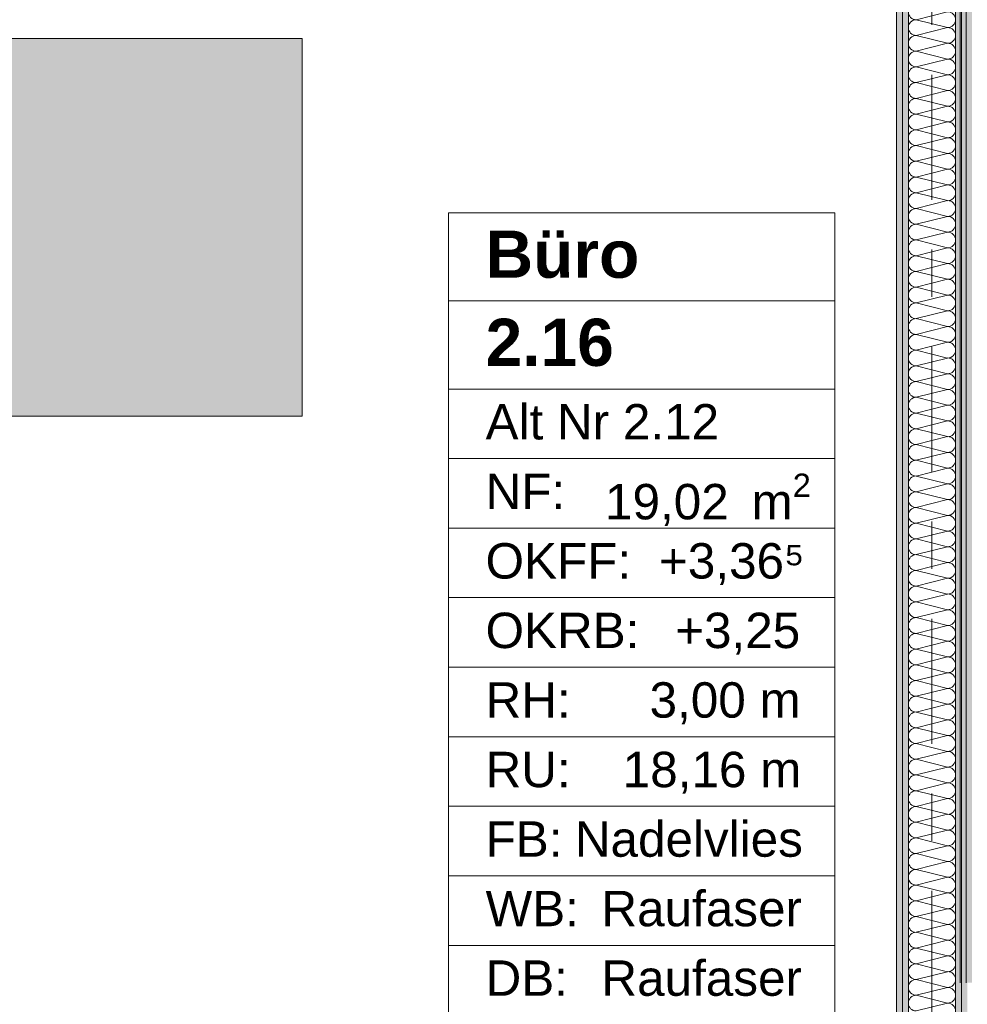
# Model space of a CAD drawing. Header units: metres. Extents: x -3.6 to 85.2, y -11 to 16.8.
# Tile 60 of 183: x 5.8 to 7.8, y 1 to 3.1. Entities that reach past the tile are written whole.
import ezdxf

# ---------------------------------------------------------------- set-up
doc = ezdxf.new("R2010")
doc.units = ezdxf.units.M
doc.header["$MEASUREMENT"] = 0
doc.linetypes.add('Strichlinie doppelt', pattern=[0.546806, 0.264583, -0.105833, 0.070556, -0.105833])
for name, color, linetype in [('451 - Universal.Achsen Raster', 7, 'Continuous'), ('Abbruch_606 - Struktur.Wand Innen Ausbau', 7, 'Continuous'), ('Neubau_401 - Zone.Raum_ Raumbegrenzung_ Whg.', 7, 'Continuous'), ('Neubau_606 - Struktur.Wand Innen Ausbau', 7, 'Continuous'), ('Neubau_701 - Einrichtung.Möbel', 7, 'Continuous')]:
    doc.layers.add(name, color=color, linetype=linetype)
doc.styles.add('ERSTELLTER_STIL_1', font='txt')
doc.styles.add('ERSTELLTER_STIL_2', font='txt')
doc.linetypes.add('Abbruch 1', pattern='A,0,[1,2022.0244.A_L5A-PL04.03_iB_Deckenspiegel 1.OG1.Shx,S=0.001984,R=0,X=0,Y=0],-0.25,0', length=0.25)
pattern_1 = [(45, (0, 0), (-0.01767767, 0.01767767), [0, -0.025])]

# ---------------------------------------------------------------- blocks, each defined once
blk = doc.blocks.new('*X14')
at = {"layer": 'Neubau_606 - Struktur.Wand Innen Ausbau', "color": 7, "linetype": 'Continuous', "lineweight": 5}
for p, q in [((7.7633, 3.0667), (7.6967, 3.05)), ((7.7633, 3.0333), (7.6967, 3.05)), ((7.7633, 3.0333), (7.6967, 3.0167)), ((7.7633, 3), (7.6967, 3.0167)), ((7.7633, 3), (7.6967, 2.9833)), ((7.7633, 2.9667), (7.6967, 2.9833)), ((7.7633, 2.9667), (7.6967, 2.95)), ((7.7633, 2.9333), (7.6967, 2.95)), ((7.7633, 2.9333), (7.6967, 2.9167)), ((7.7633, 2.9), (7.6967, 2.9167)), ((7.7633, 2.9), (7.6967, 2.8833)), ((7.7633, 2.8667), (7.6967, 2.8833)), ((7.7633, 2.8667), (7.6967, 2.85)), ((7.7633, 2.8333), (7.6967, 2.85)), ((7.7633, 2.8333), (7.6967, 2.8167)), ((7.7633, 2.8), (7.6967, 2.8167)), ((7.7633, 2.8), (7.6967, 2.7833)), ((7.7633, 2.7667), (7.6967, 2.7833)), ((7.7633, 2.7667), (7.6967, 2.75)), ((7.7633, 2.7333), (7.6967, 2.75)), ((7.7633, 2.7333), (7.6967, 2.7167)), ((7.7633, 2.7), (7.6967, 2.7167)), ((7.7633, 2.7), (7.6967, 2.6833)), ((7.7633, 2.6667), (7.6967, 2.6833)), ((7.7633, 2.6667), (7.6967, 2.65)), ((7.7633, 2.6333), (7.6967, 2.65)), ((7.7633, 2.6333), (7.6967, 2.6167)), ((7.7633, 2.6), (7.6967, 2.6167)), ((7.7633, 2.6), (7.6967, 2.5833)), ((7.7633, 2.5667), (7.6967, 2.5833)), ((7.7633, 2.5667), (7.6967, 2.55)), ((7.7633, 2.5333), (7.6967, 2.55)), ((7.7633, 2.5333), (7.6967, 2.5167)), ((7.7633, 2.5), (7.6967, 2.5167)), ((7.7633, 2.5), (7.6967, 2.4833)), ((7.7633, 2.4667), (7.6967, 2.4833)), ((7.7633, 2.4667), (7.6967, 2.45)), ((7.7633, 2.4333), (7.6967, 2.45)), ((7.7633, 2.4333), (7.6967, 2.4167)), ((7.7633, 2.4), (7.6967, 2.4167)), ((7.7633, 2.4), (7.6967, 2.3833)), ((7.7633, 2.3667), (7.6967, 2.3833)), ((7.7633, 2.3667), (7.6967, 2.35)), ((7.7633, 2.3333), (7.6967, 2.35)), ((7.7633, 2.3333), (7.6967, 2.3167)), ((7.7633, 2.3), (7.6967, 2.3167)), ((7.7633, 2.3), (7.6967, 2.2833)), ((7.7633, 2.2667), (7.6967, 2.2833)), ((7.7633, 2.2667), (7.6967, 2.25)), ((7.7633, 2.2333), (7.6967, 2.25)), ((7.7633, 2.2333), (7.6967, 2.2167)), ((7.7633, 2.2), (7.6967, 2.2167)), ((7.7633, 2.2), (7.6967, 2.1833)), ((7.7633, 2.1667), (7.6967, 2.1833)), ((7.7633, 2.1667), (7.6967, 2.15)), ((7.7633, 2.1333), (7.6967, 2.15)), ((7.7633, 2.1333), (7.6967, 2.1167)), ((7.7633, 2.1), (7.6967, 2.1167)), ((7.7633, 2.1), (7.6967, 2.0833)), ((7.7633, 2.0667), (7.6967, 2.0833)), ((7.7633, 2.0667), (7.6967, 2.05)), ((7.7633, 2.0333), (7.6967, 2.05)), ((7.7633, 2.0333), (7.6967, 2.0167)), ((7.7633, 2), (7.6967, 2.0167)), ((7.7633, 2), (7.6967, 1.9833)), ((7.7633, 1.9667), (7.6967, 1.9833)), ((7.7633, 1.9667), (7.6967, 1.95)), ((7.7633, 1.9333), (7.6967, 1.95)), ((7.7633, 1.9333), (7.6967, 1.9167)), ((7.7633, 1.9), (7.6967, 1.9167)), ((7.7633, 1.9), (7.6967, 1.8833)), ((7.7633, 1.8667), (7.6967, 1.8833)), ((7.7633, 1.8667), (7.6967, 1.85)), ((7.7633, 1.8333), (7.6967, 1.85)), ((7.7633, 1.8333), (7.6967, 1.8167)), ((7.7633, 1.8), (7.6967, 1.8167)), ((7.7633, 1.8), (7.6967, 1.7833)), ((7.7633, 1.7667), (7.6967, 1.7833)), ((7.7633, 1.7667), (7.6967, 1.75)), ((7.7633, 1.7333), (7.6967, 1.75)), ((7.7633, 1.7333), (7.6967, 1.7167)), ((7.7633, 1.7), (7.6967, 1.7167)), ((7.7633, 1.7), (7.6967, 1.6833)), ((7.7633, 1.6667), (7.6967, 1.6833)), ((7.7633, 1.6667), (7.6967, 1.65)), ((7.7633, 1.6333), (7.6967, 1.65)), ((7.7633, 1.6333), (7.6967, 1.6167)), ((7.7633, 1.6), (7.6967, 1.6167)), ((7.7633, 1.6), (7.6967, 1.5833)), ((7.7633, 1.5667), (7.6967, 1.5833)), ((7.7633, 1.5667), (7.6967, 1.55)), ((7.7633, 1.5333), (7.6967, 1.55)), ((7.7633, 1.5333), (7.6967, 1.5167)), ((7.7633, 1.5), (7.6967, 1.5167)), ((7.7633, 1.5), (7.6967, 1.4833)), ((7.7633, 1.4667), (7.6967, 1.4833)), ((7.7633, 1.4667), (7.6967, 1.45)), ((7.7633, 1.4333), (7.6967, 1.45)), ((7.7633, 1.4333), (7.6967, 1.4167)), ((7.7633, 1.4), (7.6967, 1.4167)), ((7.7633, 1.4), (7.6967, 1.3833)), ((7.7633, 1.3667), (7.6967, 1.3833)), ((7.7633, 1.3667), (7.6967, 1.35)), ((7.7633, 1.3333), (7.6967, 1.35)), ((7.7633, 1.3333), (7.6967, 1.3167)), ((7.7633, 1.3), (7.6967, 1.3167)), ((7.7633, 1.3), (7.6967, 1.2833)), ((7.7633, 1.2667), (7.6967, 1.2833)), ((7.7633, 1.2667), (7.6967, 1.25)), ((7.7633, 1.2333), (7.6967, 1.25)), ((7.7633, 1.2333), (7.6967, 1.2167)), ((7.7633, 1.2), (7.6967, 1.2167)), ((7.7633, 1.2), (7.6967, 1.1833)), ((7.7633, 1.1667), (7.6967, 1.1833)), ((7.7633, 1.1667), (7.6967, 1.15)), ((7.7633, 1.1333), (7.6967, 1.15)), ((7.7633, 1.1333), (7.6967, 1.1167)), ((7.7633, 1.1), (7.6967, 1.1167)), ((7.7633, 1.1), (7.6967, 1.0833)), ((7.7633, 1.0667), (7.6967, 1.0833)), ((7.7633, 1.0667), (7.6967, 1.05)), ((7.7633, 1.0333), (7.6967, 1.05)), ((7.7633, 1.0333), (7.6967, 1.0167)), ((7.7633, 1), (7.6967, 1.0167)), ((7.7633, 1), (7.6967, 0.9833)), ((7.7633, 0.9667), (7.6967, 0.9833)), ((7.7633, 0.9667), (7.6967, 0.95))]:
    blk.add_line(p, q, dxfattribs=at)
for centre, start, end in [((7.6967, 3.0667), 180, 270), ((7.7633, 3.05), 0, 90), ((7.6967, 3.0333), 90, 180), ((7.7633, 3.05), 270, 0), ((7.6967, 3.0333), 180, 270), ((7.7633, 3.0167), 0, 90), ((7.6967, 3), 90, 180), ((7.7633, 3.0167), 270, 0), ((7.6967, 3), 180, 270), ((7.6967, 2.9667), 90, 180), ((7.7633, 2.9833), 0, 90), ((7.7633, 2.9833), 270, 0), ((7.6967, 2.9667), 180, 270), ((7.7633, 2.95), 0, 90), ((7.6967, 2.9333), 90, 180), ((7.7633, 2.95), 270, 0), ((7.6967, 2.9333), 180, 270), ((7.7633, 2.9167), 0, 90), ((7.6967, 2.9), 90, 180), ((7.6967, 2.9), 180, 270), ((7.7633, 2.9167), 270, 0), ((7.7633, 2.8833), 0, 90), ((7.6967, 2.8667), 90, 180), ((7.7633, 2.8833), 270, 0), ((7.6967, 2.8667), 180, 270), ((7.7633, 2.85), 0, 90), ((7.6967, 2.8333), 90, 180), ((7.7633, 2.85), 270, 0), ((7.6967, 2.8333), 180, 270), ((7.6967, 2.8), 90, 180), ((7.7633, 2.8167), 0, 90), ((7.7633, 2.8167), 270, 0), ((7.6967, 2.8), 180, 270), ((7.7633, 2.7833), 0, 90), ((7.6967, 2.7667), 90, 180), ((7.7633, 2.7833), 270, 0), ((7.6967, 2.7667), 180, 270), ((7.7633, 2.75), 0, 90), ((7.6967, 2.7333), 90, 180), ((7.6967, 2.7333), 180, 270), ((7.7633, 2.75), 270, 0), ((7.7633, 2.7167), 0, 90), ((7.6967, 2.7), 90, 180), ((7.7633, 2.7167), 270, 0), ((7.6967, 2.7), 180, 270), ((7.7633, 2.6833), 0, 90), ((7.6967, 2.6667), 90, 180), ((7.7633, 2.6833), 270, 0), ((7.6967, 2.6667), 180, 270), ((7.6967, 2.6333), 90, 180), ((7.7633, 2.65), 0, 90), ((7.7633, 2.65), 270, 0), ((7.6967, 2.6333), 180, 270), ((7.7633, 2.6167), 0, 90), ((7.6967, 2.6), 90, 180), ((7.7633, 2.6167), 270, 0), ((7.6967, 2.6), 180, 270), ((7.7633, 2.5833), 0, 90), ((7.6967, 2.5667), 90, 180), ((7.6967, 2.5667), 180, 270), ((7.7633, 2.5833), 270, 0), ((7.7633, 2.55), 0, 90), ((7.6967, 2.5333), 90, 180), ((7.7633, 2.55), 270, 0), ((7.6967, 2.5333), 180, 270), ((7.7633, 2.5167), 0, 90), ((7.6967, 2.5), 90, 180), ((7.7633, 2.5167), 270, 0), ((7.6967, 2.5), 180, 270), ((7.6967, 2.4667), 90, 180), ((7.7633, 2.4833), 0, 90), ((7.7633, 2.4833), 270, 0), ((7.6967, 2.4667), 180, 270), ((7.7633, 2.45), 0, 90), ((7.6967, 2.4333), 90, 180), ((7.7633, 2.45), 270, 0), ((7.6967, 2.4333), 180, 270), ((7.7633, 2.4167), 0, 90), ((7.6967, 2.4), 90, 180), ((7.6967, 2.4), 180, 270), ((7.7633, 2.4167), 270, 0), ((7.7633, 2.3833), 0, 90), ((7.6967, 2.3667), 90, 180), ((7.7633, 2.3833), 270, 0), ((7.6967, 2.3667), 180, 270), ((7.7633, 2.35), 0, 90), ((7.6967, 2.3333), 90, 180), ((7.7633, 2.35), 270, 0), ((7.6967, 2.3333), 180, 270), ((7.6967, 2.3), 90, 180), ((7.7633, 2.3167), 0, 90), ((7.7633, 2.3167), 270, 0), ((7.6967, 2.3), 180, 270), ((7.7633, 2.2833), 0, 90), ((7.6967, 2.2667), 90, 180), ((7.7633, 2.2833), 270, 0), ((7.6967, 2.2667), 180, 270), ((7.7633, 2.25), 0, 90), ((7.6967, 2.2333), 90, 180), ((7.6967, 2.2333), 180, 270), ((7.7633, 2.25), 270, 0), ((7.7633, 2.2167), 0, 90), ((7.6967, 2.2), 90, 180), ((7.7633, 2.2167), 270, 0), ((7.6967, 2.2), 180, 270), ((7.7633, 2.1833), 0, 90), ((7.6967, 2.1667), 90, 180), ((7.7633, 2.1833), 270, 0), ((7.6967, 2.1667), 180, 270), ((7.6967, 2.1333), 90, 180), ((7.7633, 2.15), 0, 90), ((7.7633, 2.15), 270, 0), ((7.6967, 2.1333), 180, 270), ((7.7633, 2.1167), 0, 90), ((7.6967, 2.1), 90, 180), ((7.7633, 2.1167), 270, 0), ((7.6967, 2.1), 180, 270), ((7.7633, 2.0833), 0, 90), ((7.6967, 2.0667), 90, 180), ((7.6967, 2.0667), 180, 270), ((7.7633, 2.0833), 270, 0), ((7.7633, 2.05), 0, 90), ((7.6967, 2.0333), 90, 180), ((7.7633, 2.05), 270, 0), ((7.6967, 2.0333), 180, 270), ((7.7633, 2.0167), 0, 90), ((7.6967, 2), 90, 180), ((7.7633, 2.0167), 270, 0), ((7.6967, 2), 180, 270), ((7.6967, 1.9667), 90, 180), ((7.7633, 1.9833), 0, 90), ((7.7633, 1.9833), 270, 0), ((7.6967, 1.9667), 180, 270), ((7.7633, 1.95), 0, 90), ((7.6967, 1.9333), 90, 180), ((7.7633, 1.95), 270, 0), ((7.6967, 1.9333), 180, 270), ((7.7633, 1.9167), 0, 90), ((7.6967, 1.9), 90, 180), ((7.6967, 1.9), 180, 270), ((7.7633, 1.9167), 270, 0), ((7.7633, 1.8833), 0, 90), ((7.6967, 1.8667), 90, 180), ((7.7633, 1.8833), 270, 0), ((7.6967, 1.8667), 180, 270), ((7.7633, 1.85), 0, 90), ((7.6967, 1.8333), 90, 180), ((7.7633, 1.85), 270, 0), ((7.6967, 1.8333), 180, 270), ((7.6967, 1.8), 90, 180), ((7.7633, 1.8167), 0, 90), ((7.7633, 1.8167), 270, 0), ((7.6967, 1.8), 180, 270), ((7.7633, 1.7833), 0, 90), ((7.6967, 1.7667), 90, 180), ((7.7633, 1.7833), 270, 0), ((7.6967, 1.7667), 180, 270), ((7.7633, 1.75), 0, 90), ((7.6967, 1.7333), 90, 180), ((7.6967, 1.7333), 180, 270), ((7.7633, 1.75), 270, 0), ((7.7633, 1.7167), 0, 90), ((7.6967, 1.7), 90, 180), ((7.7633, 1.7167), 270, 0), ((7.6967, 1.7), 180, 270), ((7.7633, 1.6833), 0, 90), ((7.6967, 1.6667), 90, 180), ((7.7633, 1.6833), 270, 0), ((7.6967, 1.6667), 180, 270), ((7.6967, 1.6333), 90, 180), ((7.7633, 1.65), 0, 90), ((7.7633, 1.65), 270, 0), ((7.6967, 1.6333), 180, 270), ((7.7633, 1.6167), 0, 90), ((7.6967, 1.6), 90, 180), ((7.7633, 1.6167), 270, 0), ((7.6967, 1.6), 180, 270), ((7.7633, 1.5833), 0, 90), ((7.6967, 1.5667), 90, 180), ((7.6967, 1.5667), 180, 270), ((7.7633, 1.5833), 270, 0), ((7.7633, 1.55), 0, 90), ((7.6967, 1.5333), 90, 180), ((7.7633, 1.55), 270, 0), ((7.6967, 1.5333), 180, 270), ((7.7633, 1.5167), 0, 90), ((7.6967, 1.5), 90, 180), ((7.7633, 1.5167), 270, 0), ((7.6967, 1.5), 180, 270), ((7.6967, 1.4667), 90, 180), ((7.7633, 1.4833), 0, 90), ((7.7633, 1.4833), 270, 0), ((7.6967, 1.4667), 180, 270), ((7.7633, 1.45), 0, 90), ((7.6967, 1.4333), 90, 180), ((7.7633, 1.45), 270, 0), ((7.6967, 1.4333), 180, 270), ((7.7633, 1.4167), 0, 90), ((7.6967, 1.4), 90, 180), ((7.6967, 1.4), 180, 270), ((7.7633, 1.4167), 270, 0), ((7.7633, 1.3833), 0, 90), ((7.6967, 1.3667), 90, 180), ((7.7633, 1.3833), 270, 0), ((7.6967, 1.3667), 180, 270), ((7.7633, 1.35), 0, 90), ((7.6967, 1.3333), 90, 180), ((7.7633, 1.35), 270, 0), ((7.6967, 1.3333), 180, 270), ((7.6967, 1.3), 90, 180), ((7.7633, 1.3167), 0, 90), ((7.7633, 1.3167), 270, 0), ((7.6967, 1.3), 180, 270), ((7.7633, 1.2833), 0, 90), ((7.6967, 1.2667), 90, 180), ((7.7633, 1.2833), 270, 0), ((7.6967, 1.2667), 180, 270), ((7.7633, 1.25), 0, 90), ((7.6967, 1.2333), 90, 180), ((7.6967, 1.2333), 180, 270), ((7.7633, 1.25), 270, 0), ((7.7633, 1.2167), 0, 90), ((7.6967, 1.2), 90, 180), ((7.7633, 1.2167), 270, 0), ((7.6967, 1.2), 180, 270), ((7.7633, 1.1833), 0, 90), ((7.6967, 1.1667), 90, 180), ((7.7633, 1.1833), 270, 0), ((7.6967, 1.1667), 180, 270), ((7.6967, 1.1333), 90, 180), ((7.7633, 1.15), 0, 90), ((7.7633, 1.15), 270, 0), ((7.6967, 1.1333), 180, 270), ((7.7633, 1.1167), 0, 90), ((7.6967, 1.1), 90, 180), ((7.7633, 1.1167), 270, 0), ((7.6967, 1.1), 180, 270), ((7.7633, 1.0833), 0, 90), ((7.6967, 1.0667), 90, 180), ((7.6967, 1.0667), 180, 270), ((7.7633, 1.0833), 270, 0), ((7.7633, 1.05), 0, 90), ((7.6967, 1.0333), 90, 180), ((7.7633, 1.05), 270, 0), ((7.6967, 1.0333), 180, 270), ((7.7633, 1.0167), 0, 90), ((7.6967, 1), 90, 180), ((7.7633, 1.0167), 270, 0), ((7.6967, 1), 180, 270), ((7.6967, 0.9667), 90, 180), ((7.7633, 0.9833), 0, 90), ((7.7633, 0.9833), 270, 0), ((7.6967, 0.9667), 180, 270), ((7.7633, 0.95), 0, 90)]:
    blk.add_arc(centre, 0.0167, start, end, dxfattribs=at)

msp = doc.modelspace()

# ---------------------------------------------------------------- hatches: boundary and pattern name
at = {"layer": 'Abbruch_606 - Struktur.Wand Innen Ausbau', "linetype": 'Continuous', "lineweight": 0, "true_color": 0x000000}
h = msp.add_hatch(dxfattribs=at)
h.set_pattern_fill('Gips_0001', color=18, style=0, pattern_type=2)
h.set_pattern_definition(pattern_1)
h.paths.add_polyline_path([(7.79, 5.19), (7.79, 1.01), (7.8025, 1.01), (7.8025, 5.19)])
h = msp.add_hatch(dxfattribs=at)
h.set_pattern_fill('Gips_0001', color=18, style=0, pattern_type=2)
h.set_pattern_definition(pattern_1)
h.paths.add_polyline_path([(7.8025, 5.19), (7.8025, 1.01), (7.815, 1.01), (7.815, 5.19)])
at = {"layer": 'Neubau_606 - Struktur.Wand Innen Ausbau', "linetype": 'Continuous', "lineweight": 0, "true_color": 0x000000}
h = msp.add_hatch(dxfattribs=at)
h.set_pattern_fill('Gips_0001', color=18, style=0, pattern_type=2)
h.set_pattern_definition(pattern_1)
h.paths.add_polyline_path([(7.655, 0.71), (7.6675, 0.71), (7.6675, 5.1), (7.655, 5.1)])
h = msp.add_hatch(dxfattribs=at)
h.set_pattern_fill('Gips_0001', color=18, style=0, pattern_type=2)
h.set_pattern_definition(pattern_1)
h.paths.add_polyline_path([(7.6675, 0.71), (7.68, 0.71), (7.68, 5.1), (7.6675, 5.1)])
h = msp.add_hatch(dxfattribs=at)
h.set_pattern_fill('Gips_0001', color=18, style=0, pattern_type=2)
h.set_pattern_definition(pattern_1)
h.paths.add_polyline_path([(7.78, 0.71), (7.7925, 0.71), (7.7925, 5.1), (7.78, 5.1)])
h = msp.add_hatch(dxfattribs=at)
h.set_pattern_fill('Gips_0001', color=18, style=0, pattern_type=2)
h.set_pattern_definition(pattern_1)
h.paths.add_polyline_path([(7.7925, 0.71), (7.805, 0.71), (7.805, 5.1), (7.7925, 5.1)])
at = {"layer": 'Neubau_701 - Einrichtung.Möbel', "linetype": 'Continuous', "lineweight": 0, "true_color": 0x3a3a3a}
msp.add_hatch(color=250, dxfattribs=at).paths.add_polyline_path([(4.195, 3.01), (4.195, 1.01), (4.995, 1.01), (4.995, 2.21), (6.395, 2.21), (6.395, 3.01)])

# ---------------------------------------------------------------- linework, layer by layer
at = {"layer": '451 - Universal.Achsen Raster', "color": 160, "linetype": 'Strichlinie doppelt', "lineweight": 9, "true_color": 0x3232ff}
msp.add_line((7.73, -10.585), (7.73, 16.355), dxfattribs=at)
at = {"layer": 'Abbruch_606 - Struktur.Wand Innen Ausbau', "color": 7, "linetype": 'Abbruch 1', "lineweight": 5}
msp.add_line((7.8025, 5.19), (7.8025, 1.01), dxfattribs=at)
at = {"layer": 'Abbruch_606 - Struktur.Wand Innen Ausbau', "color": 7, "linetype": 'Abbruch 1', "lineweight": 5, "flags": 128}
msp.add_lwpolyline([(7.79, 5.19), (7.79, 1.01)], dxfattribs=at)
at = {"layer": 'Neubau_401 - Zone.Raum_ Raumbegrenzung_ Whg.', "color": 1, "linetype": 'Continuous', "lineweight": 9}
for p, q in [((7.5243, 2.6408), (6.7054, 2.6408)), ((6.7054, 2.6408), (6.7054, 0.9417)), ((6.7054, 2.6408), (7.5243, 2.6408)), ((6.7054, 2.4542), (6.7054, 2.6408)), ((7.5243, 0.9417), (7.5243, 2.6408)), ((7.5243, 2.6408), (7.5243, 2.4542)), ((7.5243, 2.4542), (6.7054, 2.4542)), ((6.7054, 2.4542), (7.5243, 2.4542)), ((6.7054, 2.2676), (6.7054, 2.4542)), ((7.5243, 2.4542), (7.5243, 2.2676)), ((7.5243, 2.2676), (6.7054, 2.2676)), ((6.7054, 2.2676), (7.5243, 2.2676)), ((6.7054, 2.1203), (6.7054, 2.2676)), ((7.5243, 2.2676), (7.5243, 2.1203)), ((7.5243, 2.1203), (6.7054, 2.1203)), ((6.7054, 2.1203), (7.5243, 2.1203)), ((6.7054, 1.973), (6.7054, 2.1203)), ((7.5243, 2.1203), (7.5243, 1.973)), ((7.5243, 1.973), (6.7054, 1.973)), ((6.7054, 1.973), (7.5243, 1.973)), ((6.7054, 1.8256), (6.7054, 1.973)), ((7.5243, 1.973), (7.5243, 1.8256)), ((7.5243, 1.8256), (6.7054, 1.8256)), ((6.7054, 1.8256), (7.5243, 1.8256)), ((6.7054, 1.6783), (6.7054, 1.8256)), ((7.5243, 1.8256), (7.5243, 1.6783)), ((7.5243, 1.6783), (6.7054, 1.6783)), ((6.7054, 1.6783), (7.5243, 1.6783)), ((6.7054, 1.531), (6.7054, 1.6783)), ((7.5243, 1.6783), (7.5243, 1.531)), ((7.5243, 1.531), (6.7054, 1.531)), ((6.7054, 1.531), (7.5243, 1.531)), ((6.7054, 1.3837), (6.7054, 1.531)), ((7.5243, 1.531), (7.5243, 1.3837)), ((7.5243, 1.3837), (6.7054, 1.3837)), ((6.7054, 1.3837), (7.5243, 1.3837)), ((6.7054, 1.2364), (6.7054, 1.3837)), ((7.5243, 1.3837), (7.5243, 1.2364)), ((7.5243, 1.2364), (6.7054, 1.2364)), ((6.7054, 1.2364), (7.5243, 1.2364)), ((6.7054, 1.089), (6.7054, 1.2364)), ((7.5243, 1.2364), (7.5243, 1.089)), ((7.5243, 1.089), (6.7054, 1.089)), ((6.7054, 1.089), (7.5243, 1.089)), ((6.7054, 0.9417), (6.7054, 1.089)), ((7.5243, 1.089), (7.5243, 0.9417))]:
    msp.add_line(p, q, dxfattribs=at)
at = {"layer": 'Neubau_606 - Struktur.Wand Innen Ausbau', "color": 1, "linetype": 'Continuous', "lineweight": 9}
for p, q in [((7.6675, 0.71), (7.6675, 5.1)), ((7.7925, 0.71), (7.7925, 5.1))]:
    msp.add_line(p, q, dxfattribs=at)
at = {"layer": 'Neubau_606 - Struktur.Wand Innen Ausbau', "color": 1, "linetype": 'Continuous', "lineweight": 13}
for p, q in [((7.68, 0.71), (7.68, 5.1)), ((7.78, 0.71), (7.78, 5.1))]:
    msp.add_line(p, q, dxfattribs=at)
at = {"layer": 'Neubau_606 - Struktur.Wand Innen Ausbau', "color": 1, "linetype": 'Continuous', "lineweight": 13, "flags": 128}
msp.add_lwpolyline([(7.655, 5.1), (7.655, 0.71)], dxfattribs=at)
at = {"layer": 'Neubau_701 - Einrichtung.Möbel', "color": 7, "linetype": 'Continuous', "lineweight": 5, "true_color": 0xebebeb, "flags": 128}
msp.add_lwpolyline([(4.195, 3.01), (4.195, 1.01), (4.995, 1.01), (4.995, 2.21), (6.395, 2.21), (6.395, 3.01)], close=True, dxfattribs=at)

# ---------------------------------------------------------------- block references
at = {"layer": 'Neubau_606 - Struktur.Wand Innen Ausbau', "color": 1, "lineweight": 13}
msp.add_blockref('*X14', (0, 0), dxfattribs=at)

# ---------------------------------------------------------------- texts
at = {"layer": 'Neubau_401 - Zone.Raum_ Raumbegrenzung_ Whg.', "color": 7, "lineweight": 9, "attachment_point": 1}
for s, insert, char_height, style in [('\\A1;{\\pqj;\\pt0;\\fArial|b1|i0|c0|p38;Büro}', (6.784, 2.6032), 0.1, 'ERSTELLTER_STIL_1'), ('\\A1;{\\pqj;\\pt0;\\fArial|b1|i0|c0|p38;}', (7.4457, 2.6261), 0.1, 'ERSTELLTER_STIL_1'), ('\\A1;{\\pqj;\\pt0;\\fArial|b1|i0|c0|p38;}', (7.4457, 2.4395), 0.1, 'ERSTELLTER_STIL_1'), ('\\A1;{\\pql;\\pt0;\\fArial|b1|i0|c0|p38;2.16}', (6.784, 2.4166), 0.1, 'ERSTELLTER_STIL_1'), ('\\A1;{\\pqj;\\pt0;\\fArial|b0|i0|c0|p38;}', (7.4457, 2.2529), 0.075, 'ERSTELLTER_STIL_2'), ('\\A1;{\\pqj;\\pt0;\\fArial|b0|i0|c0|p38;Alt Nr 2.12}', (6.784, 2.2357), 0.075, 'ERSTELLTER_STIL_2'), ('\\A1;{\\pqj;\\pt0;\\fArial|b0|i0|c0|p38;NF: }', (6.784, 2.0884), 0.075, 'ERSTELLTER_STIL_2'), ('\\A1;{\\pql;\\pt0,0.05;\\fArial|b0|i0|c0|p38;19,02\\fArial|b0|i0|c0|p38;\\A1{\\H.66x;\\S^  ;}\\fArial|b0|i0|c0|p38; m\\fArial|b0|i0|c0|p38;\\A1{\\H.66x;\\S2^  ;}}', (7.0372, 2.0884), 0.075, 'ERSTELLTER_STIL_2'), ('\\A1;{\\pqj;\\pt0;\\fArial|b0|i0|c0|p38;OKFF: }', (6.784, 1.9411), 0.075, 'ERSTELLTER_STIL_2'), ('\\A1;{\\pqj;\\pt0;\\fArial|b0|i0|c0|p38;+3,36⁵}', (7.1515, 1.9411), 0.075, 'ERSTELLTER_STIL_2'), ('\\A1;{\\pqj;\\pt0;\\fArial|b0|i0|c0|p38;OKRB: }', (6.784, 1.7938), 0.075, 'ERSTELLTER_STIL_2'), ('\\A1;{\\pqj;\\pt0;\\fArial|b0|i0|c0|p38;+3,25}', (7.1858, 1.7938), 0.075, 'ERSTELLTER_STIL_2'), ('\\A1;{\\pqj;\\pt0;\\fArial|b0|i0|c0|p38;RH: }', (6.784, 1.6464), 0.075, 'ERSTELLTER_STIL_2'), ('\\A1;{\\pqj;\\pt0;\\fArial|b0|i0|c0|p38;3,00 m}', (7.1316, 1.6464), 0.075, 'ERSTELLTER_STIL_2'), ('\\A1;{\\pqj;\\pt0;\\fArial|b0|i0|c0|p38;RU: }', (6.784, 1.4991), 0.075, 'ERSTELLTER_STIL_2'), ('\\A1;{\\pqj;\\pt0;\\fArial|b0|i0|c0|p38;18,16 m}', (7.0747, 1.4991), 0.075, 'ERSTELLTER_STIL_2'), ('\\A1;{\\pqj;\\pt0;\\fArial|b0|i0|c0|p38;Nadelvlies}', (6.9732, 1.3518), 0.075, 'ERSTELLTER_STIL_2'), ('\\A1;{\\pqj;\\pt0;\\fArial|b0|i0|c0|p38;FB: }', (6.784, 1.3518), 0.075, 'ERSTELLTER_STIL_2'), ('\\A1;{\\pqj;\\pt0;\\fArial|b0|i0|c0|p38;Raufaser}', (7.0295, 1.2045), 0.075, 'ERSTELLTER_STIL_2'), ('\\A1;{\\pqj;\\pt0;\\fArial|b0|i0|c0|p38;WB: }', (6.784, 1.2045), 0.075, 'ERSTELLTER_STIL_2'), ('\\A1;{\\pqj;\\pt0;\\fArial|b0|i0|c0|p38;Raufaser}', (7.0295, 1.0572), 0.075, 'ERSTELLTER_STIL_2'), ('\\A1;{\\pqj;\\pt0;\\fArial|b0|i0|c0|p38;DB: }', (6.784, 1.0572), 0.075, 'ERSTELLTER_STIL_2')]:
    msp.add_mtext(s, dxfattribs=dict(at, insert=insert, char_height=char_height, style=style))

doc.saveas('drawing.dxf')
